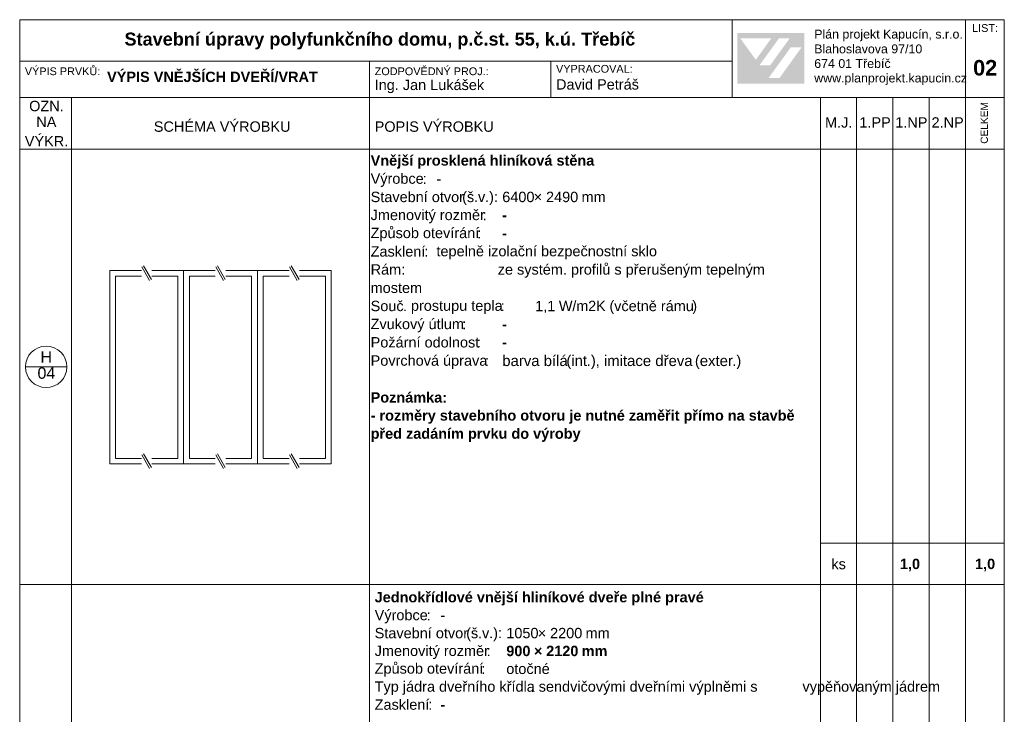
# Model space of a CAD drawing. Header units: millimetres. Extents: x 15381 to 191117, y -190522 to 367005.
# Tile 65 of 79: x 88117 to 107117, y 315776 to 329181. Entities that reach past the tile are written whole.
import ezdxf

# ---------------------------------------------------------------- set-up
doc = ezdxf.new("R2010")
doc.units = ezdxf.units.MM
doc.header["$MEASUREMENT"] = 0
doc.styles.add('GENEROVANÝ_STYL_1', font='txt')
doc.styles.add('GENEROVANÝ_STYL_2', font='txt')

msp = doc.modelspace()

# ---------------------------------------------------------------- hatches: boundary and pattern name
at = {"linetype": 'Continuous', "lineweight": 13}
h = msp.add_hatch(color=7, dxfattribs=at)
h.paths.add_polyline_path([(101965.1, 327948.7), (103255.5, 327948.7), (103255.5, 328922.3), (101965.1, 328922.3)])
h.paths.add_polyline_path([(102024.4, 328819.2), (102619.5, 328818.2), (102322.2, 328407.1)], flags=0)
h.paths.add_polyline_path([(102394.9, 328302.3), (102768.7, 328819.8), (102974.3, 328819.8), (102600.4, 328301.3)], flags=0)
h.paths.add_polyline_path([(102781.2, 328058.6), (102571.6, 328058.6), (102994.1, 328644.1), (103203.6, 328644.1)], flags=0)

# ---------------------------------------------------------------- linework, layer by layer
at = {"color": 7, "linetype": 'Continuous', "lineweight": 20}
for p, q in [((107117.4, 329180.7), (88117.4, 329180.7)), ((88117.4, 329180.7), (88117.4, 301480.7)), ((101867.4, 327680.7), (101867.4, 329180.7)), ((106367.4, 329180.7), (106367.4, 327680.7)), ((107117.4, 301480.7), (107117.4, 329180.7)), ((101867.4, 328380.7), (88117.4, 328380.7)), ((94867.4, 328380.7), (94867.4, 327680.7)), ((98367.4, 328380.7), (98367.4, 327680.7)), ((107117.4, 327680.7), (88117.4, 327680.7)), ((89117.4, 327680.7), (89117.4, 326680.7)), ((94867.4, 327680.7), (94867.4, 326680.7)), ((103567.4, 327680.7), (103567.4, 326680.7)), ((104267.4, 327680.7), (104267.4, 326680.7)), ((104967.4, 327680.7), (104967.4, 326680.7)), ((105667.4, 327680.7), (105667.4, 326680.7)), ((106367.4, 327680.7), (106367.4, 326680.7)), ((104867.4, 326680.7), (88117.4, 326680.7)), ((89117.4, 326680.7), (89117.4, 318280.7)), ((94867.4, 326680.7), (94867.4, 318280.7)), ((103567.4, 326680.7), (103567.4, 318280.7)), ((104267.4, 326680.7), (104267.4, 318280.7)), ((107117.4, 326680.7), (104867.4, 326680.7)), ((104967.4, 326680.7), (104967.4, 318280.7)), ((105667.4, 326680.7), (105667.4, 318280.7)), ((106367.4, 326680.7), (106367.4, 318280.7)), ((90474.5, 324408.1), (90624.5, 324148.3)), ((90509.1, 324428.1), (90659.1, 324168.3)), ((91899.5, 324408.1), (92049.5, 324148.3)), ((91934.1, 324428.1), (92084.1, 324168.3)), ((93324.5, 324408.1), (93474.5, 324148.3)), ((93359.1, 324428.1), (93509.1, 324168.3)), ((89028, 322480.7), (88228, 322480.7)), ((90474.5, 320780.2), (90624.5, 320520.4)), ((90509.1, 320800.2), (90659.1, 320540.4)), ((91899.5, 320780.2), (92049.5, 320520.4)), ((91934.1, 320800.2), (92084.1, 320540.4)), ((93324.5, 320780.2), (93474.5, 320520.4)), ((93359.1, 320800.2), (93509.1, 320540.4)), ((107117.4, 319080.7), (103567.4, 319080.7)), ((107117.4, 318280.7), (88117.4, 318280.7)), ((89117.4, 318280.7), (89117.4, 309880.7)), ((94867.4, 318280.7), (94867.4, 309880.7)), ((103567.4, 318280.7), (103567.4, 309880.7)), ((104267.4, 318280.7), (104267.4, 309880.7)), ((104967.4, 318280.7), (104967.4, 309880.7)), ((105667.4, 318280.7), (105667.4, 309880.7)), ((106367.4, 318280.7), (106367.4, 309880.7))]:
    msp.add_line(p, q, dxfattribs=at)
at = {"color": 7, "linetype": 'Continuous', "lineweight": 20, "flags": 128}
for points in [[(90467.4, 324343.4), (89854.9, 324343.4), (89854.9, 320608.4), (90467.4, 320608.4)], [(90667.4, 324343.4), (91279.9, 324343.4), (91279.9, 320608.4), (90667.4, 320608.4)], [(91892.4, 320608.4), (91279.9, 320608.4), (91279.9, 324343.4), (91892.4, 324343.4)], [(92092.4, 320608.4), (92704.9, 320608.4), (92704.9, 324343.4), (92092.4, 324343.4)], [(93317.4, 320608.4), (92704.9, 320608.4), (92704.9, 324343.4), (93317.4, 324343.4)], [(93517.4, 320608.4), (94129.9, 320608.4), (94129.9, 324343.4), (93517.4, 324343.4)], [(90467.4, 324230.9), (89967.4, 324230.9), (89967.4, 320715.5), (90467.4, 320715.5)], [(90667.4, 324230.9), (91167.4, 324230.9), (91167.4, 320715.5), (90667.4, 320715.5)], [(91892.4, 320715.5), (91392.4, 320715.5), (91392.4, 324230.9), (91892.4, 324230.9)], [(92092.4, 320715.5), (92592.4, 320715.5), (92592.4, 324230.9), (92092.4, 324230.9)], [(93317.4, 320715.5), (92817.4, 320715.5), (92817.4, 324230.9), (93317.4, 324230.9)], [(93517.4, 320715.5), (94017.4, 320715.5), (94017.4, 324230.9), (93517.4, 324230.9)]]:
    msp.add_lwpolyline(points, dxfattribs=at)
at = {"color": 7, "linetype": 'Continuous', "lineweight": 20}
msp.add_circle((88628, 322480.7), 400, dxfattribs=at)

# ---------------------------------------------------------------- texts
at = {"color": 7, "linetype": 'Continuous', "lineweight": 20, "attachment_point": 7}
for s, insert, char_height, style in [('\\A1;{\\pql;\\fArial|b0|i0|c238|p38;LIST:}', (106495.5, 328942.7), 150, 'GENEROVANÝ_STYL_1'), ('\\A1;{\\pql;\\fArial|b1|i0|c238|p38;Stavební úpravy polyfunkčního domu, p.č.st. 55, k.ú. Třebíč}', (90139.9, 328606.4), 250, 'GENEROVANÝ_STYL_2'), ('\\A1;{\\pql;\\fArial|b0|i0|c238|p38;Plán projekt Kapucín, s.r.o.}', (103449.6, 328765.3), 171, 'GENEROVANÝ_STYL_1'), ('\\A1;{\\pql;\\fArial|b0|i0|c238|p38;Blahoslavova 97/10}', (103449.6, 328529.4), 171, 'GENEROVANÝ_STYL_1'), ('\\A1;{\\pql;\\fArial|b0|i0|c238|p38;674 01 Třebíč}', (103449.6, 328247), 171, 'GENEROVANÝ_STYL_1'), ('\\A1;{\\pql;\\fArial|b1|i0|c238|p38;02}', (106514.7, 328098.7), 300, 'GENEROVANÝ_STYL_2'), ('\\A1;{\\pql;\\fArial|b0|i0|c238|p38;VÝPIS PRVKŮ:}', (88216.5, 328108.1), 150, 'GENEROVANÝ_STYL_1'), ('\\A1;{\\pql;\\fArial|b1|i0|c238|p38;VÝPIS VNĚJŠÍCH DVEŘÍ/VRAT}', (89803.3, 327971.8), 200, 'GENEROVANÝ_STYL_2'), ('\\A1;{\\pql;\\fArial|b0|i0|c238|p38;ZODPOVĚDNÝ PROJ.:}', (94967.4, 328108.1), 150, 'GENEROVANÝ_STYL_1'), ('\\A1;{\\pql;\\fArial|b0|i0|c238|p38;VYPRACOVAL:}', (98467.4, 328155.4), 150, 'GENEROVANÝ_STYL_1'), ('\\A1;{\\pql;\\fArial|b0|i0|c238|p38;Ing. Jan Lukášek}', (94967.4, 327762.5), 200, 'GENEROVANÝ_STYL_1'), ('\\A1;{\\pql;\\fArial|b0|i0|c238|p38;David Petráš}', (98467.4, 327829.2), 200, 'GENEROVANÝ_STYL_1'), ('\\A1;{\\pql;\\fArial|b0|i0|c238|p38;www.planprojekt.kapucin.cz}', (103449.6, 327918.2), 171, 'GENEROVANÝ_STYL_1'), ('\\A1;{\\pql;\\fArial|b0|i0|c238|p38;OZN.}', (88299.7, 327412.1), 200, 'GENEROVANÝ_STYL_1'), ('\\A1;{\\pql;\\fArial|b0|i0|c238|p38;NA}', (88437.8, 327109.6), 200, 'GENEROVANÝ_STYL_1'), ('\\A1;{\\pql;\\fArial|b0|i0|c238|p38;SCHÉMA VÝROBKU}', (90705.1, 327014.7), 200, 'GENEROVANÝ_STYL_1'), ('\\A1;{\\pql;\\fArial|b0|i0|c238|p38;POPIS VÝROBKU}', (94967.4, 327014.7), 200, 'GENEROVANÝ_STYL_1'), ('\\A1;{\\pql;\\fArial|b0|i0|c238|p38;M.J.}', (103657.7, 327094.6), 200, 'GENEROVANÝ_STYL_1'), ('\\A1;{\\pql;\\fArial|b0|i0|c238|p38;1.PP}', (104320.3, 327097.9), 200, 'GENEROVANÝ_STYL_1'), ('\\A1;{\\pql;\\fArial|b0|i0|c238|p38;1.NP}', (105012.9, 327097.9), 200, 'GENEROVANÝ_STYL_1'), ('\\A1;{\\pql;\\fArial|b0|i0|c238|p38;2.NP}', (105712.9, 327097.9), 200, 'GENEROVANÝ_STYL_1'), ('\\A1;{\\pql;\\fArial|b0|i0|c238|p38;VÝKR.}', (88216.5, 326735.3), 200, 'GENEROVANÝ_STYL_1'), ('\\A1;{\\pql;\\fArial|b1|i0|c238|p38;Vnější prosklená hliníková stěna}', (94889.4, 326304.4), 200, 'GENEROVANÝ_STYL_2'), ('\\A1;{\\pql;\\fArial|b0|i0|c238|p38;Výrobce}', (94889.4, 325953.8), 200, 'GENEROVANÝ_STYL_1'), ('\\A1;{\\pql;\\fArial|b0|i0|c238|p38;:}', (95893.3, 326011.4), 200, 'GENEROVANÝ_STYL_1'), ('\\A1;{\\pql;\\fArial|b0|i0|c238|p38;-}', (96159.4, 326011.4), 200, 'GENEROVANÝ_STYL_1'), ('\\A1;{\\pql;\\fArial|b0|i0|c238|p38;Stavební otvor}', (94889.4, 325657.4), 200, 'GENEROVANÝ_STYL_1'), ('\\A1;{\\pql;\\fArial|b0|i0|c238|p38;^I}', (95970.1, 326011.4), 200, 'GENEROVANÝ_STYL_1'), ('\\A1;{\\pql;\\fArial|b0|i0|c238|p38;^I}', (96250.8, 326011.4), 200, 'GENEROVANÝ_STYL_1'), ('\\A1;{\\pql;\\fArial|b0|i0|c238|p38;š}', (96747.2, 325657.6), 200, 'GENEROVANÝ_STYL_1'), ('\\A1;{\\pql;\\fArial|b0|i0|c238|p38;^I}', (96794.4, 326011.4), 200, 'GENEROVANÝ_STYL_1'), ('\\A1;{\\pql;\\fArial|b0|i0|c238|p38;6400}', (97429.4, 325657.4), 200, 'GENEROVANÝ_STYL_1'), ('\\A1;{\\pql;\\fArial|b0|i0|c238|p38;× }', (98036.5, 325660.7), 200, 'GENEROVANÝ_STYL_1'), ('\\A1;{\\pql;\\fArial|b0|i0|c238|p38;2490}', (98274.2, 325657.4), 200, 'GENEROVANÝ_STYL_1'), ('\\A1;{\\pql;\\fArial|b0|i0|c238|p38;(}', (96655.8, 325603), 200, 'GENEROVANÝ_STYL_1'), ('\\A1;{\\pql;\\fArial|b0|i0|c238|p38;.}', (96884.4, 325660.7), 200, 'GENEROVANÝ_STYL_1'), ('\\A1;{\\pql;\\fArial|b0|i0|c238|p38;v}', (96961.2, 325660.7), 200, 'GENEROVANÝ_STYL_1'), ('\\A1;{\\pql;\\fArial|b0|i0|c238|p38;.):}', (97098.3, 325603), 200, 'GENEROVANÝ_STYL_1'), ('\\A1;{\\pql;\\fArial|b1|i0|c238|p38;^I}', (97420.1, 325660.7), 200, 'GENEROVANÝ_STYL_2'), ('\\A1;{\\pql;\\fArial|b0|i0|c238|p38; mm}', (98881.3, 325660.7), 200, 'GENEROVANÝ_STYL_1'), ('\\A1;{\\pql;\\fArial|b0|i0|c238|p38;Jmenovitý rozměr}', (94889.4, 325252.4), 200, 'GENEROVANÝ_STYL_1'), ('\\A1;{\\pql;\\fArial|b1|i0|c238|p38; }', (97343.3, 325592.1), 200, 'GENEROVANÝ_STYL_2'), ('\\A1;{\\pql;\\fArial|b0|i0|c238|p38;:}', (97050.8, 325310), 200, 'GENEROVANÝ_STYL_1'), ('\\A1;{\\pql;\\fArial|b0|i0|c238|p38;^I}', (97127.6, 325310), 200, 'GENEROVANÝ_STYL_1'), ('\\A1;{\\pql;\\fArial|b1|i0|c238|p38;-}', (97429.4, 325310), 200, 'GENEROVANÝ_STYL_2'), ('\\A1;{\\pql;\\fArial|b0|i0|c238|p38;Způsob otevírání}', (94889.4, 324904.8), 200, 'GENEROVANÝ_STYL_1'), ('\\A1;{\\pql;\\fArial|b0|i0|c238|p38;:}', (96944.7, 324959.3), 200, 'GENEROVANÝ_STYL_1'), ('\\A1;{\\pql;\\fArial|b0|i0|c238|p38;^I}', (97021.5, 324959.3), 200, 'GENEROVANÝ_STYL_1'), ('\\A1;{\\pql;\\fArial|b1|i0|c238|p38;-}', (97429.4, 324959.3), 200, 'GENEROVANÝ_STYL_2'), ('\\A1;{\\pql;\\fArial|b0|i0|c238|p38;Zasklení}', (94889.4, 324605.4), 200, 'GENEROVANÝ_STYL_1'), ('\\A1;{\\pql;\\fArial|b0|i0|c238|p38;:}', (95924.4, 324608.5), 200, 'GENEROVANÝ_STYL_1'), ('\\A1;{\\pql;\\fArial|b0|i0|c238|p38;tepelně izolační bezpečnostní sklo}', (96159.4, 324554.1), 200, 'GENEROVANÝ_STYL_1'), ('\\A1;{\\pql;\\fArial|b1|i0|c238|p38; }', (96001.2, 324540), 200, 'GENEROVANÝ_STYL_2'), ('\\A1;{\\pql;\\fArial|b1|i0|c238|p38;^I}', (96078, 324608.5), 200, 'GENEROVANÝ_STYL_2'), ('\\A1;{\\pql;\\fArial|b0|i0|c238|p38;Rám:                       ze systém. profilů s přerušeným tepelným}', (94889.4, 324200.2), 200, 'GENEROVANÝ_STYL_1'), ('\\A1;{\\pql;\\fArial|b0|i0|c238|p38;mostem}', (94889.4, 323903.9), 200, 'GENEROVANÝ_STYL_1'), ('\\A1;{\\pql;\\fArial|b0|i0|c238|p38;Souč}', (94889.4, 323553.1), 200, 'GENEROVANÝ_STYL_1'), ('\\A1;{\\pql;\\fArial|b0|i0|c238|p38;/}', (98781.2, 323553.1), 200, 'GENEROVANÝ_STYL_1'), ('\\A1;{\\pql;\\fArial|b0|i0|c238|p38;včetně rámu}', (99589.4, 323553.2), 200, 'GENEROVANÝ_STYL_1'), ('\\A1;{\\pql;\\fArial|b0|i0|c238|p38;. }', (95512.9, 323556.3), 200, 'GENEROVANÝ_STYL_1'), ('\\A1;{\\pql;\\fArial|b0|i0|c238|p38;prostupu tepla}', (95666.5, 323501.9), 200, 'GENEROVANÝ_STYL_1'), ('\\A1;{\\pql;\\fArial|b0|i0|c238|p38;:}', (97400, 323556.3), 200, 'GENEROVANÝ_STYL_1'), ('\\A1;{\\pql;\\fArial|b0|i0|c238|p38;1,1}', (98064.4, 323517.5), 200, 'GENEROVANÝ_STYL_1'), ('\\A1;{\\pql;\\fArial|b0|i0|c238|p38; W}', (98444.7, 323556.3), 200, 'GENEROVANÝ_STYL_1'), ('\\A1;{\\pql;\\fArial|b0|i0|c238|p38;m}', (98858, 323556.3), 200, 'GENEROVANÝ_STYL_1'), ('\\A1;{\\pql;\\fArial|b0|i0|c238|p38;2}', (99086.6, 323556.3), 200, 'GENEROVANÝ_STYL_1'), ('\\A1;{\\pql;\\fArial|b0|i0|c238|p38;K }', (99238.3, 323556.3), 200, 'GENEROVANÝ_STYL_1'), ('\\A1;{\\pql;\\fArial|b0|i0|c238|p38;(}', (99498, 323498.6), 200, 'GENEROVANÝ_STYL_1'), ('\\A1;{\\pql;\\fArial|b0|i0|c238|p38;)}', (101096.2, 323498.6), 200, 'GENEROVANÝ_STYL_1'), ('\\A1;{\\pql;\\fArial|b0|i0|c238|p38;Zvukový útlum}', (94889.4, 323148), 200, 'GENEROVANÝ_STYL_1'), ('\\A1;{\\pql;\\fArial|b1|i0|c238|p38; }', (97476.8, 323487.8), 200, 'GENEROVANÝ_STYL_2'), ('\\A1;{\\pql;\\fArial|b1|i0|c238|p38;^I}', (97553.6, 323556.3), 200, 'GENEROVANÝ_STYL_2'), ('\\A1;{\\pql;\\fArial|b0|i0|c238|p38;:}', (96655.8, 323205.6), 200, 'GENEROVANÝ_STYL_1'), ('\\A1;{\\pql;\\fArial|b1|i0|c238|p38;^I}', (96809.4, 323205.6), 200, 'GENEROVANÝ_STYL_2'), ('\\A1;{\\pql;\\fArial|b1|i0|c238|p38;-}', (97429.4, 323205.6), 200, 'GENEROVANÝ_STYL_2'), ('\\A1;{\\pql;\\fArial|b0|i0|c238|p38;Požární odolnost}', (94889.4, 322851.7), 200, 'GENEROVANÝ_STYL_1'), ('\\A1;{\\pql;\\fArial|b1|i0|c238|p38; }', (96732.6, 323137), 200, 'GENEROVANÝ_STYL_2'), ('\\A1;{\\pql;\\fArial|b0|i0|c238|p38;:}', (96942.9, 322854.9), 200, 'GENEROVANÝ_STYL_1'), ('\\A1;{\\pql;\\fArial|b1|i0|c238|p38;^I}', (97096.5, 322854.9), 200, 'GENEROVANÝ_STYL_2'), ('\\A1;{\\pql;\\fArial|b1|i0|c238|p38;-}', (97429.4, 322854.9), 200, 'GENEROVANÝ_STYL_2'), ('\\A1;{\\pql;\\fArial|b0|i0|c238|p38;H}', (88519.3, 322562.1), 220, 'GENEROVANÝ_STYL_1'), ('\\A1;{\\pql;\\fArial|b0|i0|c238|p38;Povrchová úprava}', (94889.4, 322442.3), 200, 'GENEROVANÝ_STYL_1'), ('\\A1;{\\pql;\\fArial|b1|i0|c238|p38; }', (97019.7, 322786.3), 200, 'GENEROVANÝ_STYL_2'), ('\\A1;{\\pql;\\fArial|b0|i0|c238|p38;:}', (97094.6, 322496.7), 200, 'GENEROVANÝ_STYL_1'), ('\\A1;{\\pql;\\fArial|b0|i0|c238|p38;barva bílá}', (97429.4, 322493.5), 206.061, 'GENEROVANÝ_STYL_1'), ('\\A1;{\\pql;\\fArial|b0|i0|c238|p38;(}', (98667.2, 322437.2), 206.061, 'GENEROVANÝ_STYL_1'), ('\\A1;{\\pql;\\fArial|b0|i0|c238|p38;int}', (98761.4, 322494.7), 206.061, 'GENEROVANÝ_STYL_1'), ('\\A1;{\\pql;\\fArial|b0|i0|c238|p38;.)}', (99059, 322437.2), 206.061, 'GENEROVANÝ_STYL_1'), ('\\A1;{\\pql;\\fArial|b0|i0|c238|p38;imitace dřeva }', (99390.6, 322493.5), 206.061, 'GENEROVANÝ_STYL_1'), ('\\A1;{\\pql;\\fArial|b0|i0|c238|p38;(}', (101146.5, 322437.2), 206.061, 'GENEROVANÝ_STYL_1'), ('\\A1;{\\pql;\\fArial|b0|i0|c238|p38;exter}', (101240.7, 322493.5), 206.061, 'GENEROVANÝ_STYL_1'), ('\\A1;{\\pql;\\fArial|b0|i0|c238|p38;.)}', (101866.2, 322437.2), 206.061, 'GENEROVANÝ_STYL_1'), ('\\A1;{\\pql;\\fArial|b0|i0|c238|p38;04}', (88461, 322248.1), 220, 'GENEROVANÝ_STYL_1'), ('\\A1;{\\pql;\\fArial|b0|i0|c238|p38;^I}', (97171.4, 322496.7), 200, 'GENEROVANÝ_STYL_1'), ('\\A1;{\\pql;\\fArial|b0|i0|c238|p38;, }', (99232.4, 322456.7), 206.061, 'GENEROVANÝ_STYL_1'), ('\\A1;{\\pql;\\fArial|b1|i0|c238|p38;Poznámka:}', (94889.4, 321788.9), 200, 'GENEROVANÝ_STYL_2'), ('\\A1;{\\pql;\\fArial|b1|i0|c238|p38;- rozměry stavebního otvoru je nutné zaměřit přímo na stavbě}', (94889.4, 321383.6), 200, 'GENEROVANÝ_STYL_2'), ('\\A1;{\\pql;\\fArial|b1|i0|c238|p38;před zadáním prvku do výroby}', (94889.4, 321032.9), 200, 'GENEROVANÝ_STYL_2'), ('\\A1;{\\pql;\\fArial|b0|i0|c238|p38;ks}', (103780.3, 318573.3), 200, 'GENEROVANÝ_STYL_1'), ('\\A1;{\\pql;\\fArial|b1|i0|c238|p38;1,0}', (105102.2, 318533.1), 200, 'GENEROVANÝ_STYL_2'), ('\\A1;{\\pql;\\fArial|b1|i0|c238|p38;1,0}', (106552.2, 318533.1), 200, 'GENEROVANÝ_STYL_2'), ('\\A1;{\\pql;\\fArial|b1|i0|c238|p38;Jednokřídlové vnější hliníkové dveře plné pravé}', (94967.4, 317875.9), 200, 'GENEROVANÝ_STYL_2'), ('\\A1;{\\pql;\\fArial|b0|i0|c238|p38;Výrobce}', (94967.4, 317531), 200, 'GENEROVANÝ_STYL_1'), ('\\A1;{\\pql;\\fArial|b0|i0|c238|p38;:}', (95971.3, 317588.6), 200, 'GENEROVANÝ_STYL_1'), ('\\A1;{\\pql;\\fArial|b0|i0|c238|p38;^I}', (96048.1, 317588.6), 200, 'GENEROVANÝ_STYL_1'), ('\\A1;{\\pql;\\fArial|b0|i0|c238|p38;-}', (96237.4, 317588.6), 200, 'GENEROVANÝ_STYL_1'), ('\\A1;{\\pql;\\fArial|b0|i0|c238|p38;^I}', (96328.8, 317588.6), 200, 'GENEROVANÝ_STYL_1'), ('\\A1;{\\pql;\\fArial|b0|i0|c238|p38;^I}', (96872.4, 317588.6), 200, 'GENEROVANÝ_STYL_1'), ('\\A1;{\\pql;\\fArial|b0|i0|c238|p38;Stavební otvor}', (94967.4, 317240.4), 200, 'GENEROVANÝ_STYL_1'), ('\\A1;{\\pql;\\fArial|b0|i0|c238|p38;(}', (96733.8, 317185.9), 200, 'GENEROVANÝ_STYL_1'), ('\\A1;{\\pql;\\fArial|b0|i0|c238|p38;š}', (96825.2, 317240.5), 200, 'GENEROVANÝ_STYL_1'), ('\\A1;{\\pql;\\fArial|b0|i0|c238|p38;v}', (97039.2, 317243.7), 200, 'GENEROVANÝ_STYL_1'), ('\\A1;{\\pql;\\fArial|b0|i0|c238|p38;.):}', (97176.3, 317185.9), 200, 'GENEROVANÝ_STYL_1'), ('\\A1;{\\pql;\\fArial|b0|i0|c238|p38;1050}', (97507.4, 317240.4), 200, 'GENEROVANÝ_STYL_1'), ('\\A1;{\\pql;\\fArial|b0|i0|c238|p38;× }', (98114.5, 317243.7), 200, 'GENEROVANÝ_STYL_1'), ('\\A1;{\\pql;\\fArial|b0|i0|c238|p38;2200}', (98352.2, 317240.4), 200, 'GENEROVANÝ_STYL_1'), ('\\A1;{\\pql;\\fArial|b0|i0|c238|p38; mm}', (98959.3, 317243.7), 200, 'GENEROVANÝ_STYL_1'), ('\\A1;{\\pql;\\fArial|b0|i0|c238|p38;.}', (96962.4, 317243.7), 200, 'GENEROVANÝ_STYL_1'), ('\\A1;{\\pql;\\fArial|b1|i0|c238|p38; }', (97421.3, 317175.1), 200, 'GENEROVANÝ_STYL_2'), ('\\A1;{\\pql;\\fArial|b1|i0|c238|p38;^I}', (97498.1, 317243.7), 200, 'GENEROVANÝ_STYL_2'), ('\\A1;{\\pql;\\fArial|b0|i0|c238|p38;Jmenovitý rozměr}', (94967.4, 316841.1), 200, 'GENEROVANÝ_STYL_1'), ('\\A1;{\\pql;\\fArial|b0|i0|c238|p38;:}', (97128.8, 316898.7), 200, 'GENEROVANÝ_STYL_1'), ('\\A1;{\\pql;\\fArial|b1|i0|c238|p38;900}', (97507.4, 316895.3), 200, 'GENEROVANÝ_STYL_2'), ('\\A1;{\\pql;\\fArial|b1|i0|c238|p38; × }', (97962.7, 316898.7), 200, 'GENEROVANÝ_STYL_2'), ('\\A1;{\\pql;\\fArial|b1|i0|c238|p38;2120}', (98277.2, 316895.4), 200, 'GENEROVANÝ_STYL_2'), ('\\A1;{\\pql;\\fArial|b1|i0|c238|p38; mm}', (98884.3, 316898.7), 200, 'GENEROVANÝ_STYL_2'), ('\\A1;{\\pql;\\fArial|b0|i0|c238|p38;Způsob otevírání}', (94967.4, 316499.3), 200, 'GENEROVANÝ_STYL_1'), ('\\A1;{\\pql;\\fArial|b0|i0|c238|p38;^I}', (97205.6, 316898.7), 200, 'GENEROVANÝ_STYL_1'), ('\\A1;{\\pql;\\fArial|b0|i0|c238|p38;otočné}', (97507.4, 316550.6), 200, 'GENEROVANÝ_STYL_1'), ('\\A1;{\\pql;\\fArial|b0|i0|c238|p38;:}', (97022.7, 316553.8), 200, 'GENEROVANÝ_STYL_1'), ('\\A1;{\\pql;\\fArial|b0|i0|c238|p38;^I}', (97099.5, 316553.8), 200, 'GENEROVANÝ_STYL_1'), ('\\A1;{\\pql;\\fArial|b0|i0|c238|p38;Typ jádra dveřního křídla}', (94967.4, 316151.2), 200, 'GENEROVANÝ_STYL_1'), ('\\A1;{\\pql;\\fArial|b0|i0|c238|p38;: }', (97979.1, 316208.8), 200, 'GENEROVANÝ_STYL_1'), ('\\A1;{\\pql;\\fArial|b0|i0|c238|p38;sendvičovými dveřními výplněmi s }', (98132.7, 316151.2), 200, 'GENEROVANÝ_STYL_1'), ('\\A1;{\\pql;\\fArial|b0|i0|c238|p38;vypěňovaným jádrem}', (103222.4, 316151.2), 200, 'GENEROVANÝ_STYL_1'), ('\\A1;{\\pql;\\fArial|b0|i0|c238|p38;^I}', (102347.5, 316208.8), 200, 'GENEROVANÝ_STYL_1'), ('\\A1;{\\pql;\\fArial|b0|i0|c238|p38;^I}', (102587.4, 316208.8), 200, 'GENEROVANÝ_STYL_1'), ('\\A1;{\\pql;\\fArial|b0|i0|c238|p38;Zasklení}', (94967.4, 315860.7), 200, 'GENEROVANÝ_STYL_1'), ('\\A1;{\\pql;\\fArial|b0|i0|c238|p38;:}', (96002.4, 315863.9), 200, 'GENEROVANÝ_STYL_1'), ('\\A1;{\\pql;\\fArial|b1|i0|c238|p38; }', (96079.2, 315795.3), 200, 'GENEROVANÝ_STYL_2'), ('\\A1;{\\pql;\\fArial|b1|i0|c238|p38;^I}', (96156, 315863.9), 200, 'GENEROVANÝ_STYL_2'), ('\\A1;{\\pql;\\fArial|b1|i0|c238|p38;-}', (96237.4, 315863.9), 200, 'GENEROVANÝ_STYL_2')]:
    msp.add_mtext(s, dxfattribs=dict(at, insert=insert, char_height=char_height, style=style))
at = {"color": 7, "linetype": 'Continuous', "lineweight": 20, "insert": (106802.7, 326786.5), "char_height": 140, "attachment_point": 7, "rotation": 90, "style": 'GENEROVANÝ_STYL_1'}
msp.add_mtext('\\A1;{\\pql;\\fArial|b0|i0|c238|p38;CELKEM}', dxfattribs=at)

doc.saveas('drawing.dxf')
